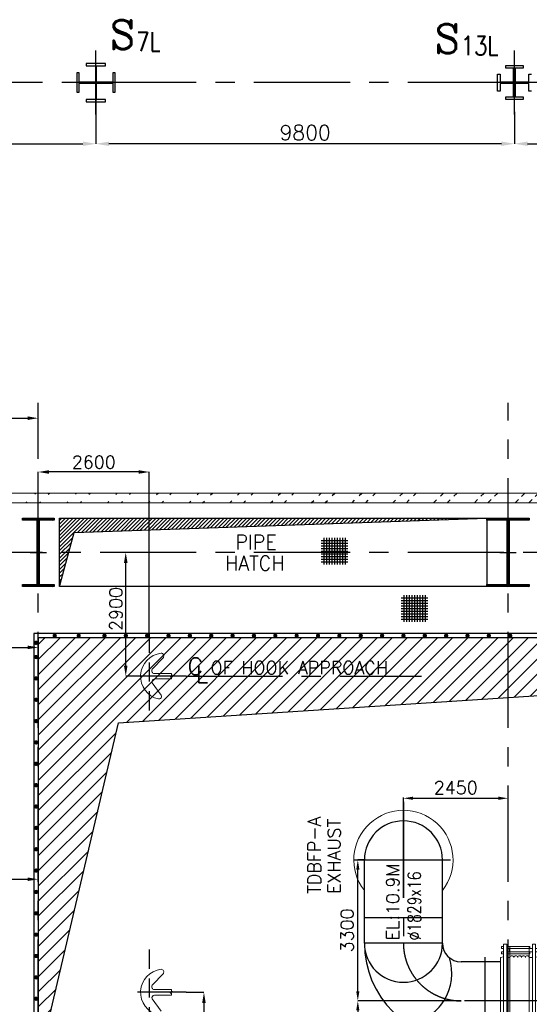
# Model space of a CAD drawing. Header units: inches. Extents: x 0 to 1544102, y 0 to 23144100.
# Tile 85 of 184: x 216901 to 228834, y 143504 to 166557. Entities that reach past the tile are written whole.
import ezdxf

# ---------------------------------------------------------------- set-up
doc = ezdxf.new("R2010")
doc.units = ezdxf.units.IN
doc.header["$LTSCALE"] = 1800
doc.header["$MEASUREMENT"] = 0
for name, pattern in [('CENTER', [2, 1.25, -0.25, 0.25, -0.25]), ('GTDASH', [12, 8, -4]), ('HIDDEN', [0.375, 0.25, -0.125])]:
    doc.linetypes.add(name, pattern=pattern)
doc.layers.get('0').update_dxf_attribs({"color": 253})
for name, color, linetype in [('1_01_STEEL_TIER1', 7, 'Continuous'), ('CEN', 2, 'CENTER'), ('CEN_1', 8, 'CENTER'), ('COL', 1, 'Continuous'), ('GRID', 251, 'CENTER'), ('OPENING', 40, 'Continuous'), ('PIPE', 5, 'Continuous'), ('STEEL', 231, 'Continuous')]:
    doc.layers.add(name, color=color, linetype=linetype)
for name, color, linetype, lineweight in [('DIM', 4, 'Continuous', 18), ('EQUIP', 8, 'Continuous', 9), ('TEXT', 3, 'Continuous', 18), ('WALL', 6, 'Continuous', 18)]:
    doc.layers.add(name, color=color, linetype=linetype, lineweight=lineweight)
doc.styles.add('C4', font='COMPLEX', dxfattribs={"width": 0.75, "height": 625})
doc.styles.add('ROMANS', font='romans.shx')
doc.styles.add('S3', font='simplex.shx', dxfattribs={"width": 0.75, "height": 320})
doc.dimstyles.new('MAIN', dxfattribs={"dimtxt": 300, "dimasz": 225, "dimexe": 20, "dimexo": 20, "dimgap": 100, "dimtad": 1, "dimdec": 0, "dimzin": 0, "dimdsep": 46, "dimtxsty": 'ROMANS', "dimcen": 0.09, "dimclrd": 256, "dimclre": 9, "dimclrt": 256, "dimadec": 0, "dimazin": 0, "dimtfac": 1, "dimtdec": 0, "dimtofl": 0, "dimtmove": 0, "dimatfit": 3, "dimfxl": 0.18, "dimtolj": 1, "dimtzin": 0, "dimarcsym": 0})
doc.dimstyles.new('STANDARD1', dxfattribs={"dimtxt": 300, "dimasz": 250, "dimexe": 0, "dimexo": 0, "dimgap": 80, "dimtad": 1, "dimdec": 0, "dimzin": 0, "dimdsep": 46, "dimtxsty": 'ROMANS', "dimcen": 0, "dimclrd": 4, "dimclre": 4, "dimclrt": 4, "dimadec": 0, "dimazin": 0, "dimtfac": 0.09, "dimtdec": 0, "dimtix": 1, "dimtofl": 0, "dimtmove": 0, "dimatfit": 3, "dimfxl": 1, "dimtolj": 1, "dimtzin": 0, "dimarcsym": 0})
doc.dimstyles.new('USER175', dxfattribs={"dimscale": 175, "dimtxt": 2, "dimasz": 1.75, "dimexe": 0, "dimexo": 0, "dimgap": 0.5, "dimtad": 1, "dimdec": 0, "dimzin": 0, "dimdsep": 46, "dimtxsty": 'ROMANS', "dimcen": 0, "dimclrd": 4, "dimclre": 4, "dimclrt": 4, "dimadec": 0, "dimazin": 0, "dimtfac": 0.09, "dimtdec": 0, "dimtix": 1, "dimtofl": 0, "dimtmove": 0, "dimatfit": 3, "dimfxl": 1, "dimtolj": 1, "dimtzin": 0, "dimarcsym": 0})

# ---------------------------------------------------------------- blocks, each defined once
blk = doc.blocks.new('C-ROW COLUMN')
at = {"layer": 'COL'}
h = blk.add_hatch(dxfattribs=at)
h.set_pattern_fill('ANSI31', color=256, scale=200, style=0)
h.set_pattern_definition([(45, (-1315.907, -6.545), (-17.6776695, 17.6776695), [])])
h.paths.add_polyline_path([(77950, 120865), (76960, 120865), (76960, 120820), (77950, 120820)])
h.paths.add_polyline_path([(77478, 120820), (77433, 120820), (77433, 119310), (77478, 119310)])
h.paths.add_polyline_path([(77950, 119310), (76960, 119310), (76960, 119265), (77950, 119265)])
at = {"layer": 'CEN'}
for p, q in [((77455, 119265), (77455, 120865)), ((77264, 120065), (77647, 120065))]:
    blk.add_line(p, q, dxfattribs=at)
at = {"layer": 'COL'}
for points in [[(76960, 120865), (77950, 120865), (77950, 120820), (76960, 120820)], [(77433, 120820), (77478, 120820), (77478, 119310), (77433, 119310)], [(76960, 119310), (77950, 119310), (77950, 119265), (76960, 119265)]]:
    blk.add_lwpolyline(points, close=True, dxfattribs=at)
blk = doc.blocks.new('*D846')
at = {"layer": 'DIM', "color": 4, "lineweight": -2, "transparency": 16777216}
for p, q in [((-1100, 6979), (-1100, 7079)), ((150, 7079), (-850, 7079)), ((400, 6979), (400, 7079))]:
    blk.add_line(p, q, dxfattribs=at)
at = {"layer": 'DIM', "color": 4, "transparency": 16777216}
for points in [[(-850, 7121), (-850, 7037), (-1100, 7079)], [(150, 7121), (150, 7037), (400, 7079)]]:
    blk.add_solid(points, dxfattribs=at)
at = {"layer": 'DIM', "color": 4, "transparency": 16777216, "insert": (-350, 7309), "char_height": 300, "attachment_point": 5, "style": 'ROMANS'}
blk.add_mtext('\\A1;1500', dxfattribs=at)
blk = doc.blocks.new('*D847')
at = {"layer": 'DIM', "color": 4, "lineweight": -2, "transparency": 16777216}
for p, q in [((400, 1730), (400, 1982)), ((650, 1982), (4150, 1982)), ((4400, 1730), (4400, 1982))]:
    blk.add_line(p, q, dxfattribs=at)
at = {"layer": 'DIM', "color": 4, "transparency": 16777216}
for points in [[(650, 2024), (650, 1940), (400, 1982)], [(4150, 2024), (4150, 1940), (4400, 1982)]]:
    blk.add_solid(points, dxfattribs=at)
at = {"layer": 'DIM', "color": 4, "transparency": 16777216, "insert": (2400, 2212), "char_height": 300, "attachment_point": 5, "style": 'ROMANS'}
blk.add_mtext('\\A1;4000', dxfattribs=at)
blk = doc.blocks.new('*D845')
at = {"layer": 'DIM', "color": 4, "lineweight": -2, "transparency": 16777216}
for p, q in [((4400, 1330), (4400, 1982)), ((4650, 1982), (8800, 1982)), ((9050, 1446), (9050, 1982))]:
    blk.add_line(p, q, dxfattribs=at)
at = {"layer": 'DIM', "color": 4, "transparency": 16777216}
for points in [[(4650, 2024), (4650, 1940), (4400, 1982)], [(8800, 2024), (8800, 1940), (9050, 1982)]]:
    blk.add_solid(points, dxfattribs=at)
at = {"layer": 'DIM', "color": 4, "transparency": 16777216, "insert": (6725, 2212), "char_height": 300, "attachment_point": 5, "style": 'ROMANS'}
blk.add_mtext('\\A1;4650', dxfattribs=at)
blk = doc.blocks.new('*D318')
at = {"layer": 'DIM', "color": 4, "lineweight": -2, "transparency": 16777216}
for p, q in [((233586, 164802), (233586, 163652)), ((228486, 164402), (228486, 163652)), ((228792, 163652), (233280, 163652))]:
    blk.add_line(p, q, dxfattribs=at)
at = {"layer": 'DIM', "color": 4, "transparency": 16777216}
for points in [[(228792, 163703), (228792, 163601), (228486, 163652)], [(233280, 163703), (233280, 163601), (233586, 163652)]]:
    blk.add_solid(points, dxfattribs=at)
at = {"layer": 'DIM', "color": 4, "transparency": 16777216, "insert": (231036, 163914), "char_height": 350, "attachment_point": 5, "style": 'ROMANS'}
blk.add_mtext('\\A1;5100', dxfattribs=at)
blk = doc.blocks.new('*D319')
at = {"layer": 'DIM', "color": 4, "lineweight": -2, "transparency": 16777216}
for p, q in [((218686, 165170), (218686, 163652)), ((228486, 164402), (228486, 163652)), ((228180, 163652), (218992, 163652))]:
    blk.add_line(p, q, dxfattribs=at)
at = {"layer": 'DIM', "color": 4, "transparency": 16777216}
for points in [[(218992, 163703), (218992, 163601), (218686, 163652)], [(228180, 163703), (228180, 163601), (228486, 163652)]]:
    blk.add_solid(points, dxfattribs=at)
at = {"layer": 'DIM', "color": 4, "transparency": 16777216, "insert": (223586, 163914), "char_height": 350, "attachment_point": 5, "style": 'ROMANS'}
blk.add_mtext('\\A1;9800', dxfattribs=at)
blk = doc.blocks.new('*D320')
at = {"layer": 'DIM', "color": 4, "lineweight": -2, "transparency": 16777216}
for p, q in [((218686, 165170), (218686, 163652)), ((206686, 164229), (206686, 163652)), ((206992, 163652), (218380, 163652))]:
    blk.add_line(p, q, dxfattribs=at)
at = {"layer": 'DIM', "color": 4, "transparency": 16777216}
for points in [[(206992, 163703), (206992, 163601), (206686, 163652)], [(218380, 163703), (218380, 163601), (218686, 163652)]]:
    blk.add_solid(points, dxfattribs=at)
at = {"layer": 'DIM', "color": 4, "transparency": 16777216, "insert": (212686, 163914), "char_height": 350, "attachment_point": 5, "style": 'ROMANS'}
blk.add_mtext('\\A1;12000', dxfattribs=at)
blk = doc.blocks.new('*D482')
at = {"layer": 'DIM', "color": 4, "lineweight": -2, "transparency": 16777216}
for p, q in [((108914, 98028), (108642, 98028)), ((108642, 95378), (108642, 97778)), ((108914, 95128), (108642, 95128))]:
    blk.add_line(p, q, dxfattribs=at)
at = {"layer": 'DIM', "color": 4, "transparency": 16777216}
for points in [[(108600, 97778), (108684, 97778), (108642, 98028)], [(108600, 95378), (108684, 95378), (108642, 95128)]]:
    blk.add_solid(points, dxfattribs=at)
at = {"layer": 'DIM', "color": 4, "transparency": 16777216, "insert": (108412, 96703), "char_height": 300, "attachment_point": 5, "rotation": 90, "style": 'ROMANS'}
blk.add_mtext('\\A1;2900', dxfattribs=at)
blk = doc.blocks.new('*D483')
at = {"layer": 'DIM', "color": 4, "lineweight": -2, "transparency": 16777216}
for p, q in [((106594, 99358), (106594, 99910)), ((108944, 99910), (106844, 99910)), ((109194, 96128), (109194, 99910))]:
    blk.add_line(p, q, dxfattribs=at)
at = {"layer": 'DIM', "color": 4, "transparency": 16777216}
for points in [[(106844, 99952), (106844, 99869), (106594, 99910)], [(108944, 99952), (108944, 99869), (109194, 99910)]]:
    blk.add_solid(points, dxfattribs=at)
at = {"layer": 'DIM', "color": 4, "transparency": 16777216, "insert": (107894, 100140), "char_height": 300, "attachment_point": 5, "style": 'ROMANS'}
blk.add_mtext('\\A1;2600', dxfattribs=at)
blk = doc.blocks.new('*D484')
at = {"layer": 'DIM', "color": 4, "lineweight": -2, "transparency": 16777216}
for p, q in [((110059, 87728), (110473, 87728)), ((110473, 87478), (110473, 85278)), ((110059, 85028), (110473, 85028))]:
    blk.add_line(p, q, dxfattribs=at)
at = {"layer": 'DIM', "color": 4, "transparency": 16777216}
for points in [[(110432, 87478), (110515, 87478), (110473, 87728)], [(110432, 85278), (110515, 85278), (110473, 85028)]]:
    blk.add_solid(points, dxfattribs=at)
at = {"layer": 'DIM', "color": 4, "transparency": 16777216, "insert": (110243, 86762), "char_height": 300, "attachment_point": 5, "rotation": 90, "style": 'ROMANS'}
blk.add_mtext('\\A1;2700', dxfattribs=at)
blk = doc.blocks.new('A$C488D3A92')
at = {"layer": 'DIM', "color": 1}
for p, q in [((-1075, 1225), (-1075, 1275)), ((-1075, 1275), (-1025, 1275)), ((-1075, 1225), (-1025, 1225)), ((-1025, 0), (-1025, 1325)), ((-1025, 1325), (-950, 1325)), ((-950, 0), (-950, 1325)), ((-950, 1275), (-360, 1275)), ((-950, 1225), (-360, 1225)), ((-725, 0), (-725, 1225)), ((-375, 0), (-375, 1225)), ((-360, 1225), (-360, 1275)), ((-1100, 1013), (-1025, 1032)), ((-1100, 0), (-1100, 1013)), ((-1075, 1100), (-1075, 1150)), ((-1075, 1150), (-1025, 1150)), ((-1075, 1100), (-1025, 1100)), ((-950, 1150), (-725, 1150)), ((-950, 1100), (-725, 1100)), ((-950, 1013), (-725, 1013)), ((-875, 0), (-875, 1013)), ((-375, 1013), (-50, 1013)), ((-125, 150), (-125, 1013)), ((-50, 0), (-50, 1150)), ((-50, 1150), (25, 1150)), ((25, 0), (25, 1150)), ((100, 1013), (25, 1032)), ((100, 0), (100, 1013)), ((-1100, 0), (-1100, -1013)), ((-1025, 0), (-1025, -1325)), ((-950, 0), (-950, -1325)), ((-875, 0), (-875, -1013)), ((-725, 150), (-50, 150)), ((-725, 0), (-725, -1225)), ((-375, 0), (-375, -1225)), ((-50, 0), (-50, -1150)), ((25, 0), (25, -1150)), ((100, 0), (100, -1013)), ((-725, -150), (-50, -150)), ((-125, -150), (-125, -1013)), ((-1100, -1013), (-1025, -1032)), ((-1075, -1100), (-1075, -1150)), ((-1075, -1100), (-1025, -1100)), ((-1075, -1150), (-1025, -1150)), ((-950, -1013), (-725, -1013)), ((-950, -1100), (-725, -1100)), ((-950, -1150), (-725, -1150)), ((-375, -1013), (-50, -1013)), ((-50, -1150), (25, -1150)), ((100, -1013), (25, -1032)), ((-1075, -1225), (-1075, -1275)), ((-1075, -1225), (-1025, -1225)), ((-1075, -1275), (-1025, -1275)), ((-1025, -1325), (-950, -1325)), ((-950, -1225), (-360, -1225)), ((-950, -1275), (-360, -1275)), ((-360, -1225), (-360, -1275))]:
    blk.add_line(p, q, dxfattribs=at)
at = {"layer": 'DIM', "color": 2}
blk.add_line((-1100, 0), (100, 0), dxfattribs=at)
at = {"layer": 'DIM', "color": 1}
for radius in [100, 50]:
    blk.add_circle((-550, 0), radius, dxfattribs=at)
blk = doc.blocks.new('A$C75F90098')
at = {"layer": 'CEN'}
for p, q in [((0, 947), (0, 33)), ((1645, 490), (-1120, 490))]:
    blk.add_line(p, q, dxfattribs=at)
at = {"layer": 'TEXT', "color": 1}
for p, q in [((1172, 990), (1251, 990)), ((1172, 990), (1172, 190)), ((1438, 990), (1251, 990)), ((1438, 190), (1438, 990)), ((-1120, 640), (-1120, 340)), ((-915, 640), (-1120, 640)), ((1045, 650), (1172, 650)), ((1499, 650), (1438, 650)), ((-915, 340), (-1120, 340)), ((1045, 330), (1172, 330)), ((1503, 334), (1438, 334)), ((1172, 190), (1231, 190)), ((1231, 190), (1438, 190))]:
    blk.add_line(p, q, dxfattribs=at)
at = {"layer": 'TEXT', "color": 1, "flags": 128}
for points in [[(1251, 1244), (1105, 1244), (1095, 1241), (1088, 1234), (1085, 1224), (1088, 1214), (1095, 1207), (1105, 1204), (1251, 1204)], [(1251, 1244), (1266, 1244)], [(1251, 1204), (1266, 1204)], [(1266, 1244), (1505, 1244), (1515, 1241), (1522, 1234), (1525, 1224), (1522, 1214), (1515, 1207), (1505, 1204), (1266, 1204)], [(1272, 990), (1272, 1204)], [(1338, 990), (1338, 1204)], [(-397, 947), (-915, 947), (-54, 515), (-55, 513), (-60, 490), (-55, 467), (-54, 465), (-915, 33), (914, 33), (171, 410), (900, 410)], [(900, 570), (171, 570), (914, 947), (-397, 947)], [(1045, 223), (1045, 757), (927, 757), (927, 223), (1045, 223)], [(-53, 515), (-53, 515), (-54, 515)], [(-54, 465), (-53, 465), (-53, 465)], [(13, 515), (11, 515), (6, 515), (0, 515), (-6, 515), (-11, 515), (-16, 515), (-22, 515), (-23, 515), (-27, 515), (-31, 515), (-35, 515), (-40, 515), (-42, 515), (-43, 515), (-46, 515), (-47, 515), (-48, 515), (-50, 515), (-52, 515)], [(-52, 465), (-50, 465), (-48, 465), (-47, 465), (-46, 465), (-43, 465), (-42, 465), (-40, 465), (-35, 465), (-31, 465), (-27, 465), (-23, 465), (-22, 465), (-16, 465), (-11, 465), (-6, 465), (0, 465), (6, 465), (11, 465), (13, 465)], [(171, 570), (164, 567), (160, 566), (151, 562), (135, 556), (130, 555), (117, 550), (100, 544), (86, 540), (77, 537), (73, 536), (60, 532), (50, 530), (40, 528), (31, 526), (23, 525), (15, 524), (13, 524), (13, 456), (15, 456), (23, 455), (31, 454), (40, 452), (50, 450), (60, 448), (73, 444), (77, 443), (86, 440), (100, 436), (117, 430), (130, 425), (135, 424), (151, 418), (160, 414), (164, 413), (171, 410)], [(927, 330), (900, 330), (900, 650), (927, 650)], [(1499, 650), (1503, 646)], [(1503, 646), (1499, 650)], [(1504, 646), (1517, 635), (1519, 634), (1538, 619), (1545, 615), (1565, 599), (1589, 590), (1598, 584), (1632, 577), (1645, 579)], [(1578, 594), (1565, 599), (1545, 615), (1538, 619), (1519, 634), (1517, 635), (1504, 646)], [(1645, 401), (1645, 579), (1645, 401), (1632, 403), (1598, 396), (1589, 390), (1565, 381), (1545, 365), (1538, 361), (1519, 346), (1517, 345), (1504, 334)], [(1578, 386), (1589, 390), (1598, 396), (1632, 403), (1645, 401), (1645, 579), (1632, 577), (1598, 584), (1589, 590), (1578, 594)], [(1503, 334), (1499, 330)], [(1499, 330), (1503, 334)], [(1504, 334), (1517, 345), (1519, 346), (1538, 361), (1545, 365), (1565, 381), (1578, 386)]]:
    blk.add_lwpolyline(points, dxfattribs=at)
at = {"layer": 'TEXT', "color": 1, "linetype": 'GTDASH', "flags": 128}
for points in [[(1344, 1204), (1105, 1204), (1115, 1207), (1122, 1214), (1125, 1224), (1122, 1234), (1115, 1241), (1105, 1244), (1505, 1244), (1495, 1241), (1488, 1234), (1485, 1224), (1488, 1214), (1495, 1207), (1505, 1204), (1344, 1204)], [(1272, 1204), (1272, 1224), (1338, 1224), (1338, 1204)], [(1338, 1224), (1272, 1224)], [(1438, 990), (1172, 990)], [(1338, 990), (1338, 898), (1272, 898), (1272, 990)], [(1045, 757), (1045, 223), (927, 223), (927, 757), (1045, 757)], [(1338, 898), (1272, 898)], [(-54, 515), (-53, 515), (-53, 515)], [(-53, 465), (-53, 465), (-54, 465)], [(-52, 515), (-50, 515), (-48, 515), (-47, 515), (-46, 515), (-43, 515), (-42, 515), (-40, 515), (-35, 515), (-31, 515), (-27, 515), (-23, 515), (-22, 515), (-16, 515), (-11, 515), (-6, 515), (0, 515), (6, 515), (11, 515), (13, 515), (13, 524)], [(13, 515), (13, 465), (11, 465), (6, 465), (0, 465), (-6, 465), (-11, 465), (-16, 465), (-22, 465), (-23, 465), (-27, 465), (-31, 465), (-35, 465), (-40, 465), (-42, 465), (-43, 465), (-46, 465), (-47, 465), (-48, 465), (-50, 465), (-52, 465)], [(13, 465), (13, 456), (13, 524), (15, 524), (23, 525), (31, 526), (40, 528), (50, 530), (60, 532), (73, 536), (77, 537), (86, 540), (100, 544), (117, 550), (130, 555), (135, 556), (151, 562), (160, 566), (164, 567), (171, 570)], [(900, 650), (900, 330)], [(900, 570), (900, 410)], [(900, 410), (900, 570)], [(927, 330), (927, 650)], [(927, 650), (927, 330)], [(1045, 650), (1045, 330)], [(1045, 330), (1045, 650)], [(1645, 401), (1645, 579)], [(171, 410), (164, 413), (160, 414), (151, 418), (135, 424), (130, 425), (117, 430), (100, 436), (86, 440), (77, 443), (73, 444), (60, 448), (50, 450), (40, 452), (31, 454), (23, 455), (15, 456), (13, 456)], [(1172, 190), (1438, 190)]]:
    blk.add_lwpolyline(points, dxfattribs=at)
at = {"layer": 'TEXT', "color": 1, "flags": 128}
blk.add_lwpolyline([(-915, 33), (914, 33), (914, 947), (-915, 947)], close=True, dxfattribs=at)
blk = doc.blocks.new('A$C57677B11')
at = {"layer": 'DIM', "color": 1}
for p, q in [((-875, 1225), (-875, 1275)), ((-875, 1275), (-825, 1275)), ((-875, 1225), (-825, 1225)), ((-825, 1325), (-750, 1325)), ((-825, 0), (-825, 1325)), ((-750, 0), (-750, 1325)), ((-750, 1275), (-210, 1275)), ((-750, 1225), (-150, 1225)), ((-685, 1150), (-685, 1225)), ((-675, 1013), (-675, 1275)), ((-225, 1013), (-225, 1275)), ((-210, 1225), (-210, 1275)), ((-150, 1325), (-75, 1325)), ((-150, 0), (-150, 1325)), ((-75, 0), (-75, 1325)), ((-75, 1225), (-25, 1225)), ((-25, 1150), (-25, 1225)), ((-900, 1013), (-825, 1032)), ((-900, 0), (-900, 1013)), ((-875, 1100), (-875, 1150)), ((-875, 1150), (-825, 1150)), ((-875, 1100), (-825, 1100)), ((-750, 1150), (-150, 1150)), ((-750, 1100), (-210, 1100)), ((-750, 1013), (-675, 1013)), ((-675, 0), (-675, 1013)), ((-225, 1013), (-150, 1013)), ((-225, 0), (-225, 1013)), ((-210, 1100), (-210, 1150)), ((-75, 1150), (-25, 1150)), ((0, 1013), (-75, 1032)), ((0, 0), (0, 1013)), ((-900, 0), (-900, -1013)), ((-825, 0), (-825, -1325)), ((-750, 0), (-750, -1325)), ((-675, 0), (-675, -1013)), ((-225, 0), (-225, -1013)), ((-150, 0), (-150, -1325)), ((-75, 0), (-75, -1325)), ((0, 0), (0, -1013)), ((-900, -1013), (-825, -1032)), ((-875, -1100), (-875, -1150)), ((-875, -1100), (-825, -1100)), ((-875, -1150), (-825, -1150)), ((-750, -1013), (-675, -1013)), ((-750, -1100), (-210, -1100)), ((-750, -1150), (-150, -1150)), ((-685, -1150), (-685, -1225)), ((-675, -1013), (-675, -1275)), ((-225, -1013), (-150, -1013)), ((-225, -1013), (-225, -1275)), ((-210, -1100), (-210, -1150)), ((0, -1013), (-75, -1032)), ((-75, -1150), (-25, -1150)), ((-25, -1150), (-25, -1225)), ((-875, -1225), (-875, -1275)), ((-875, -1225), (-825, -1225)), ((-875, -1275), (-825, -1275)), ((-825, -1325), (-750, -1325)), ((-750, -1225), (-150, -1225)), ((-750, -1275), (-210, -1275)), ((-210, -1225), (-210, -1275)), ((-150, -1325), (-75, -1325)), ((-75, -1225), (-25, -1225))]:
    blk.add_line(p, q, dxfattribs=at)
at = {"layer": 'DIM', "color": 2}
blk.add_line((-900, 0), (0, 0), dxfattribs=at)
at = {"layer": 'DIM', "color": 1}
for centre, start, end in [((-630, 1013), 0, 180), ((-540, 1013), 0, 180), ((-450, 1013), 0, 180), ((-360, 1013), 0, 180), ((-270, 1013), 0, 180), ((-630, -1013), 180, 0), ((-540, -1013), 180, 0), ((-450, -1013), 180, 0), ((-360, -1013), 180, 0), ((-270, -1013), 180, 0)]:
    blk.add_arc(centre, 45, start, end, dxfattribs=at)
blk = doc.blocks.new('A$C666C458F')
at = {"layer": 'CEN'}
for p, q in [((7700, 25265), (7700, 19850)), ((-7700, 23163), (-7700, 19850)), ((-8847, 21800), (-6422, 21800)), ((8847, 21800), (6422, 21800)), ((-5795, 19520), (-5795, 17480)), ((5795, 19520), (5795, 17480)), ((-4020, 18500), (-6350, 18500)), ((4020, 18500), (6350, 18500)), ((-2670, 7260), (-2670, 17150)), ((2670, 7260), (2670, 17150)), ((-2409, 11080), (-2931, 11080)), ((2409, 11080), (2931, 11080)), ((2430, 11080), (2993, 11080)), ((-1756, 8132), (-3585, 8132)), ((3584, 8132), (1755, 8132)), ((-1756, 7528), (-3585, 7528)), ((3584, 7528), (1755, 7528))]:
    blk.add_line(p, q, dxfattribs=at)
for centre, start, end in [((-6350, 19850), 180, 270), ((6350, 19850), 270, 0), ((-4020, 17150), 0, 90), ((4020, 17150), 90, 180)]:
    blk.add_arc(centre, 1350, start, end, dxfattribs=at)
at = {"layer": 'CEN_1'}
for p, q in [((-7700, 20911), (-7700, 23030)), ((-2302, 11330), (-4029, 11330)), ((2302, 11330), (4029, 11330))]:
    blk.add_line(p, q, dxfattribs=at)
at = {"layer": 'DIM', "color": 1}
for p, q in [((-3770, 11680), (-3870, 11680)), ((-3870, 11680), (-3870, 10980)), ((-3820, 11680), (-3820, 10980)), ((-3770, 11680), (-3770, 10980)), ((-3585, 11584), (-3770, 11584)), ((3584, 11584), (3770, 11584)), ((3770, 11680), (3870, 11680)), ((3770, 11680), (3770, 10980)), ((3820, 11680), (3820, 10980)), ((3870, 11680), (3870, 10980)), ((-3585, 11076), (-3770, 11076)), ((3584, 11076), (3770, 11076)), ((-3770, 10980), (-3870, 10980)), ((3770, 10980), (3870, 10980))]:
    blk.add_line(p, q, dxfattribs=at)
for centre, radius in [((-2670, 11080), 203), ((-2670, 11080), 150), ((2670, 11080), 203), ((2670, 11080), 203), ((2670, 11080), 150), ((2670, 11080), 150)]:
    blk.add_circle(centre, radius, dxfattribs=at)
for centre in [(-7700, 21800), (7700, 21800)]:
    blk.add_arc(centre, 1162, 321.8751, 218.1249, dxfattribs=at)
at = {"layer": 'PIPE'}
for p, q in [((-8614, 19850), (-8614, 21800)), ((-6785, 19850), (-6785, 21800)), ((6786, 19850), (6786, 21800)), ((8615, 19850), (8615, 21800)), ((-8614, 20450), (-6785, 20450)), ((6786, 20450), (8615, 20450)), ((-6785, 19850), (-8614, 19850)), ((8615, 19850), (6786, 19850)), ((-5430, 19415), (-6350, 19415)), ((-4530, 19415), (-4020, 19415)), ((-4020, 17586), (-4020, 19415)), ((4520, 19415), (4020, 19415)), ((4020, 17586), (4020, 19415)), ((5430, 19415), (6350, 19415)), ((-5430, 17586), (-6350, 17586)), ((-4530, 17586), (-4020, 17586)), ((4520, 17586), (4020, 17586)), ((5430, 17586), (6350, 17586)), ((-3585, 17150), (-1756, 17150)), ((-3585, 15230), (-3585, 17150)), ((-1756, 15230), (-1756, 17150)), ((3584, 17150), (1755, 17150)), ((1755, 15230), (1755, 17150)), ((3584, 15230), (3584, 17150)), ((-3585, 14130), (-3585, 15030)), ((-1756, 14130), (-1756, 15030)), ((1755, 14130), (1755, 15030)), ((3584, 14130), (3584, 15030)), ((-3585, 10314), (-3585, 12930)), ((-1756, 10314), (-1756, 12930)), ((1755, 10314), (1755, 12930)), ((3584, 10314), (3584, 12930)), ((-3585, 7260), (-3585, 9400)), ((-1756, 7260), (-1756, 9400)), ((1755, 7260), (1755, 9400)), ((3584, 7260), (3584, 9400)), ((-1756, 8400), (-3585, 8400)), ((3584, 8400), (1755, 8400)), ((-3585, 7260), (-1756, 7260)), ((3584, 7260), (1755, 7260))]:
    blk.add_line(p, q, dxfattribs=at)
for centre, radius, start, end in [((-7700, 21800), 914, 0, 180), ((7700, 21800), 914, 0, 180), ((-6350, 19850), 2264, 180, 270), ((-7700, 19850), 914, 180, 0), ((-6350, 19850), 436, 180, 270), ((6350, 19850), 436, 270, 0), ((6350, 19850), 2264, 270, 0), ((7700, 19850), 914, 180, 0), ((-7762, 19143), 1196, 278.0287, 17.9009), ((-4020, 17150), 2264, 0, 90), ((4020, 17150), 2264, 90, 180), ((7762, 19143), 1181, 160.821, 261.3566), ((-4020, 17150), 436, 0, 90), ((4020, 17150), 436, 90, 180), ((-2670, 9781), 1886, 240.9922, 299.0078), ((2670, 9781), 1886, 240.9922, 299.0078), ((-2670, 9480), 1886, 240.9922, 299.0078), ((2670, 9480), 1886, 240.9922, 299.0078)]:
    blk.add_arc(centre, radius, start, end, dxfattribs=at)
at = {"layer": 'DIM'}
for name, p in [('A$C57677B11', (-4530, 18500)), ('A$C75F90098', (2670, 9367))]:
    blk.add_blockref(name, p, dxfattribs=at)
at = {"layer": 'DIM', "xscale": -1}
for name, p in [('A$C57677B11', (4530, 18500)), ('A$C75F90098', (-2670, 9367))]:
    blk.add_blockref(name, p, dxfattribs=at)
at = {"layer": 'DIM', "rotation": 270}
for p in [(-2670, 15130), (-2670, 13030)]:
    blk.add_blockref('A$C488D3A92', p, dxfattribs=at)
at = {"layer": 'DIM', "xscale": -1, "rotation": 90}
for p in [(2670, 15130), (2670, 13030)]:
    blk.add_blockref('A$C488D3A92', p, dxfattribs=at)
at = {"layer": 'TEXT', "style": 'ROMANS', "width": 0.8}
for p in [(7560, 23360), (-7294, 19915)]:
    blk.add_text('%%C1829x16', height=300, rotation=90, dxfattribs=at).set_placement(p)
at = {"layer": 'TEXT', "style": 'ROMANS'}
for s, p in [('EXHAUST', (9772, 22055)), ('TDBFP-B ', (9295, 22055)), ('TDBFP-A ', (-9636, 21006)), ('EXHAUST', (-9171, 21006))]:
    blk.add_text(s, height=300, rotation=90, dxfattribs=at).set_placement(p)
at = {"layer": 'TEXT', "char_height": 300, "attachment_point": 6, "rotation": 90, "style": 'ROMANS'}
for insert in [(7949, 24969), (-7949, 21718)]:
    blk.add_mtext('\\A1;EL:10.9M', dxfattribs=dict(at, insert=insert))
blk = doc.blocks.new('*D350')
at = {"layer": 'DIM', "color": 9, "lineweight": -2, "transparency": 16777216}
for p, q in [((225886, 148083), (225886, 148348)), ((228336, 148083), (228336, 148348))]:
    blk.add_line(p, q, dxfattribs=at)
at = {"layer": 'DIM', "lineweight": -2, "transparency": 16777216}
blk.add_line((226111, 148328), (228111, 148328), dxfattribs=at)
at = {"layer": 'DIM', "transparency": 16777216}
for points in [[(226111, 148366), (226111, 148291), (225886, 148328)], [(228111, 148366), (228111, 148291), (228336, 148328)]]:
    blk.add_solid(points, dxfattribs=at)
at = {"layer": 'DIM', "transparency": 16777216, "insert": (227111, 148578), "char_height": 300, "attachment_point": 5, "style": 'ROMANS'}
blk.add_mtext('\\A1;2450', dxfattribs=at)
blk = doc.blocks.new('*D351')
at = {"layer": 'DIM', "color": 9, "lineweight": -2, "transparency": 16777216}
for p, q in [((227236, 143585), (224818, 143585)), ((224199, 141085), (224818, 141085))]:
    blk.add_line(p, q, dxfattribs=at)
at = {"layer": 'DIM', "lineweight": -2, "transparency": 16777216}
blk.add_line((224818, 143360), (224818, 141310), dxfattribs=at)
at = {"layer": 'DIM', "transparency": 16777216}
for points in [[(224781, 143360), (224856, 143360), (224818, 143585)], [(224781, 141310), (224856, 141310), (224818, 141085)]]:
    blk.add_solid(points, dxfattribs=at)
at = {"layer": 'DIM', "transparency": 16777216, "insert": (224568, 142813), "char_height": 300, "attachment_point": 5, "rotation": 90, "style": 'ROMANS'}
blk.add_mtext('\\A1;2500', dxfattribs=at)
blk = doc.blocks.new('*D352')
at = {"layer": 'DIM', "color": 9, "lineweight": -2, "transparency": 16777216}
for p, q in [((224972, 146885), (224818, 146885)), ((227236, 143585), (224818, 143585))]:
    blk.add_line(p, q, dxfattribs=at)
at = {"layer": 'DIM', "lineweight": -2, "transparency": 16777216}
blk.add_line((224818, 143810), (224818, 146660), dxfattribs=at)
at = {"layer": 'DIM', "transparency": 16777216}
for points in [[(224781, 146660), (224856, 146660), (224818, 146885)], [(224781, 143810), (224856, 143810), (224818, 143585)]]:
    blk.add_solid(points, dxfattribs=at)
at = {"layer": 'DIM', "transparency": 16777216, "insert": (224568, 145235), "char_height": 300, "attachment_point": 5, "rotation": 90, "style": 'ROMANS'}
blk.add_mtext('\\A1;3300', dxfattribs=at)
blk = doc.blocks.new('*D398')
at = {"layer": 'DIM', "color": 4, "lineweight": -2, "transparency": 16777216}
for p, q in [((217336, 146634), (217336, 146432)), ((214836, 145390), (214836, 146432)), ((215086, 146432), (217086, 146432))]:
    blk.add_line(p, q, dxfattribs=at)
at = {"layer": 'DIM', "color": 4, "transparency": 16777216}
for points in [[(215086, 146474), (215086, 146391), (214836, 146432)], [(217086, 146474), (217086, 146391), (217336, 146432)]]:
    blk.add_solid(points, dxfattribs=at)
at = {"layer": 'DIM', "color": 4, "transparency": 16777216, "insert": (216086, 146662), "char_height": 300, "attachment_point": 5, "style": 'ROMANS'}
blk.add_mtext('\\A1;2500', dxfattribs=at)
blk = doc.blocks.new('*D399')
at = {"layer": 'DIM', "color": 4, "lineweight": -2, "transparency": 16777216}
for p, q in [((214836, 149890), (214836, 151861)), ((215086, 151861), (217086, 151861)), ((217336, 151769), (217336, 151861))]:
    blk.add_line(p, q, dxfattribs=at)
at = {"layer": 'DIM', "color": 4, "transparency": 16777216}
for points in [[(215086, 151902), (215086, 151819), (214836, 151861)], [(217086, 151902), (217086, 151819), (217336, 151861)]]:
    blk.add_solid(points, dxfattribs=at)
at = {"layer": 'DIM', "color": 4, "transparency": 16777216, "insert": (216086, 152091), "char_height": 300, "attachment_point": 5, "style": 'ROMANS'}
blk.add_mtext('\\A1;2500', dxfattribs=at)
blk = doc.blocks.new('BOILER INTERCONNECTING PLATFORM')
at = {"layer": 'STEEL'}
h = blk.add_hatch(dxfattribs=at)
h.set_pattern_fill('ANSI37', color=256, scale=1000, style=0)
h.set_pattern_definition([(45, (-56600.44, -116471.87), (-88.38835, 88.38835), []), (135, (-56600.44, -116471.87), (-88.38835, -88.38835), [])])
h.paths.add_polyline_path([(-775.1, 3841.1), (60.5, 3841.1), (60.5, 2457.2), (-775.1, 2457.2)])
for p, q in [((-1100, 230), (-1100, 9840)), ((-1000, 230), (-1000, 9840)), ((300, 1630), (300, 9840)), ((400, 1730), (400, 9840)), ((4300, 1630), (300, 1630)), ((4400, 1730), (400, 1730)), ((4300, 230), (4300, 1630)), ((4400, 230), (4400, 1730))]:
    blk.add_line(p, q, dxfattribs=at)
for centre in [(-1049.8, 9514.3), (350.2, 9514.3), (350.2, 9514.3), (-1049.8, 9014.3), (350.2, 9014.3), (-1050, 8514.3), (350, 8514.3), (-1050, 8014.3), (350, 8014.3), (-1050, 7514.3), (350, 7514.3), (-1050, 7014.3), (350, 7014.3), (-1050, 6514.3), (350, 6514.3), (-1050, 6014.3), (350, 6014.3), (-1050, 5514.3), (350, 5514.3), (-1050, 5014.3), (350, 5014.3), (-1050, 4514.3), (350, 4514.3), (-1050, 4014.3), (350, 4014.3), (-1050, 3514.3), (350, 3514.3), (-1050, 3014.3), (350, 3014.3), (-1050, 2514.3), (350, 2514.3), (-1050, 2014.3), (350, 2014.3), (585.7, 1680), (884.8, 1680), (1285.7, 1680), (1785.7, 1680), (2285.7, 1680), (2785.7, 1680), (3285.7, 1680), (3785.7, 1680), (-1050, 1514.3), (-1050, 1014.3), (4350, 1014.3), (-1050, 514.3), (4350, 514.3)]:
    blk.add_circle(centre, 50, dxfattribs=at)
at = {"layer": 'TEXT', "color": 3, "char_height": 375, "attachment_point": 4, "rotation": 90, "style": 'ROMANS'}
for s, insert in [('BOILER INTERCONNECTING', (-2057.4, 793)), ('PLATFORM AT 8.5M', (-1499.6, 793))]:
    blk.add_mtext(s, dxfattribs=dict(at, insert=insert))
at = {"layer": 'DIM'}
for base, p1, p2, picture, middle in [((-1100, 7079.1), (400, 6979.1), (-1100, 6979.1), '*D846', (-350, 7309.1)), ((4400, 1981.8), (400, 1730), (4400, 1730), '*D847', (2400, 2211.8)), ((9050, 1981.8), (4400, 1330), (9050, 1446.2), '*D845', (6725, 2211.8))]:
    dim = blk.add_linear_dim(base=base, p1=p1, p2=p2, dimstyle='STANDARD1', dxfattribs=at)
    dim.commit()
    dim.dimension.update_dxf_attribs({"geometry": picture, "text_midpoint": middle})
blk = doc.blocks.new('TDBFP CRANE HOOK POSITIONS')
at = {"layer": 'CEN', "linetype": 'HIDDEN'}
for p, q in [((109193.8, 96127.6), (109193.8, 94127.6)), ((109193.8, 88727.6), (109193.8, 86727.6))]:
    blk.add_line(p, q, dxfattribs=at)
at = {"layer": 'CEN'}
blk.add_line((110058.5, 95127.6), (115564.1, 95127.6), dxfattribs=at)
for points in [[(110058.5, 95127.6), (108913.5, 95127.6)], [(110058.5, 87727.6), (108913.5, 87727.6)]]:
    blk.add_lwpolyline(points, dxfattribs=at)
at = {"layer": 'EQUIP'}
for points in [[(109469.2, 95667.2, 0.83665), (109409, 94595.2)], [(109522.3, 95567.6, 0.593417), (109469.2, 95667.2)], [(109261.2, 95291.4, 0.575065), (109311.3, 95191.8)], [(109316.1, 95063.4, 0.52945), (109261.4, 94972.7)], [(109409, 94595.2, 0.590638), (109473.8, 94685)], [(109469.2, 88267.2, 0.83665), (109409, 87195.2)], [(109522.3, 88167.6, 0.593417), (109469.2, 88267.2)], [(109261.2, 87891.4, 0.575065), (109311.3, 87791.8)], [(109316.1, 87663.4, 0.52945), (109261.4, 87572.7)]]:
    blk.add_lwpolyline(points, format="xyb", dxfattribs=at)
for points in [[(109522.3, 95567.6), (109261.2, 95291.4)], [(109714.1, 95191.8), (109311.3, 95191.8)], [(109716.8, 95063.4), (109316.1, 95063.4)], [(109737.8, 95149.5), (109679.9, 95110.3)], [(109679.9, 95110.3), (109716.8, 95110.3)], [(109714.1, 95191.8), (109714.1, 95149.5)], [(109714.1, 95149.5), (109737.8, 95149.5)], [(109716.8, 95110.3), (109716.8, 95063.4)], [(109473.8, 94685), (109261.4, 94972.7)], [(109522.3, 88167.6), (109261.2, 87891.4)], [(109714.1, 87791.8), (109311.3, 87791.8)], [(109716.8, 87663.4), (109316.1, 87663.4)], [(109737.8, 87749.5), (109679.9, 87710.3)], [(109679.9, 87710.3), (109716.8, 87710.3)], [(109714.1, 87791.8), (109714.1, 87749.5)], [(109714.1, 87749.5), (109737.8, 87749.5)], [(109716.8, 87710.3), (109716.8, 87663.4)], [(109473.8, 87285), (109261.4, 87572.7)]]:
    blk.add_lwpolyline(points, dxfattribs=at)
at = {"layer": 'TEXT', "style": 'ROMANS'}
for s, height, p in [('C', 400, (110091.1, 95159.3)), (' OF HOOK APPROACH', 300, (110421.9, 95177.6)), ('L', 400, (110285.8, 94970.1))]:
    blk.add_text(s, height=height, dxfattribs=at).set_placement(p)
at = {"layer": 'DIM'}
dim = blk.add_linear_dim(base=(106593.8, 99910.4), p1=(109193.8, 96127.6), p2=(106593.8, 99357.6), dimstyle='STANDARD1', dxfattribs=at)
dim.commit()
dim.dimension.update_dxf_attribs({"geometry": '*D483', "text_midpoint": (107893.8, 100140.4)})
for base, p1, p2, picture, middle in [((108642, 98027.6), (108913.5, 95127.6), (108913.5, 98027.6), '*D482', (108642, 96703.2)), ((110473.5, 85027.6), (110058.5, 87727.6), (110058.5, 85027.6), '*D484', (110473.5, 86761.6))]:
    dim = blk.add_linear_dim(base=base, p1=p1, p2=p2, angle=90, dimstyle='STANDARD1', dxfattribs=at)
    dim.commit()
    dim.dimension.update_dxf_attribs({"geometry": picture, "text_midpoint": middle, "dimtype": 160})

msp = doc.modelspace()

# ---------------------------------------------------------------- hatches: boundary and pattern name
h = msp.add_hatch()
h.set_pattern_fill('ANSI32', color=256, scale=1800, style=0)
h.set_pattern_definition([(45, (0, -1662.84), (-477.2971, 477.2971), []), (45, (318.2, -1662.84), (-477.2971, 477.2971), [])])
edge = h.paths.add_edge_path()
edge.add_line((212686.2, 155474.89), (258486.2, 155474.89))
edge.add_line((212686.2, 155244.89), (258486.2, 155244.89))
at = {"layer": 'COL'}
h = msp.add_hatch(dxfattribs=at)
h.set_pattern_fill('ANSI31', color=256, scale=200, style=0)
h.set_pattern_definition([(45, (138564.853, 34013.195), (-17.6776695, 17.6776695), [])])
h.paths.add_polyline_path([(217706.2, 154884.89), (216966.2, 154884.89), (216966.2, 154839.89), (217706.2, 154839.89)])
h.paths.add_polyline_path([(217358.7, 154839.89), (217313.7, 154839.89), (217313.7, 153329.89), (217358.7, 153329.89)])
h.paths.add_polyline_path([(217706.2, 153329.89), (216966.2, 153329.89), (216966.2, 153284.89), (217706.2, 153284.89)])
at = {"layer": 'OPENING'}
h = msp.add_hatch(dxfattribs=at)
h.set_pattern_fill('ANSI31', color=8, scale=500, style=0)
h.set_pattern_definition([(45, (-256150.27, 56057.26), (-44.194174, 44.194174), [])])
h.paths.add_polyline_path([(227836.2, 154884.89), (217836.2, 154884.89), (217836.2, 154084.89), (218050.56, 154084.89), (218174.51, 154547.5)])
h.paths.add_polyline_path([(218050.56, 154084.89), (217836.2, 154084.89), (217836.2, 153284.89)])
h = msp.add_hatch(dxfattribs=at)
h.set_pattern_fill('ANSI31', color=8, scale=2000, style=0)
h.paths.add_polyline_path([(228336.2, 152084.89), (217336.2, 152084.89), (217336.2, 142084.89), (219215.22, 150097.5), (228336.2, 150689.48)])
h.paths.add_polyline_path([(238836.2, 152084.89), (228336.2, 152084.89), (228336.2, 150689.48), (238836.33, 151370.97)])
h.paths.add_polyline_path([(249836.2, 152084.89), (238836.2, 152084.89), (238836.33, 151370.97)])

# ---------------------------------------------------------------- linework, layer by layer
at = {"layer": '1_01_STEEL_TIER1', "color": 1}
msp.add_lwpolyline([(218911.21, 164690.88), (218698.71, 164690.88), (218698.71, 165072.37), (219080.21, 165072.37), (219080.21, 164859.88), (219136.21, 164859.88), (219136.21, 165309.88), (219080.21, 165309.88), (219080.21, 165097.37), (218698.71, 165097.37), (218698.71, 165478.87), (218911.21, 165478.87), (218911.21, 165534.88), (218461.21, 165534.88), (218461.21, 165478.87), (218673.71, 165478.87), (218673.71, 165097.37), (218292.21, 165097.37), (218292.21, 165309.88), (218236.21, 165309.88), (218236.21, 164859.88), (218292.21, 164859.88), (218292.21, 165072.37), (218673.71, 165072.37), (218673.71, 164690.88), (218461.21, 164690.88), (218461.21, 164634.88), (218911.21, 164634.88)], close=True, dxfattribs=at)
msp.add_lwpolyline([(228886.21, 164884.88), (228823.21, 164884.88), (228823.21, 165064.88), (228506.21, 165064.88), (228506.21, 164747.88), (228686.21, 164747.88), (228686.21, 164684.88), (228286.21, 164684.88), (228286.21, 164747.88), (228466.21, 164747.88), (228466.21, 165064.88), (228149.21, 165064.88), (228149.21, 164884.88), (228086.21, 164884.88), (228086.21, 165284.88), (228149.21, 165284.88), (228149.21, 165104.88), (228466.21, 165104.88), (228466.21, 165421.88), (228286.21, 165421.88), (228286.21, 165484.88), (228686.21, 165484.88), (228686.21, 165421.88), (228506.21, 165421.88), (228506.21, 165104.88), (228823.21, 165104.88), (228823.21, 165284.88), (228886.21, 165284.88)], dxfattribs=at)
at = {"layer": 'CEN'}
for p, q in [((218686.2, 164334.89), (218686.2, 165834.89)), ((228486.2, 164334.89), (228486.2, 165834.89)), ((217336.2, 153284.89), (217336.2, 154884.89)), ((217144.63, 154084.89), (217527.77, 154084.89))]:
    msp.add_line(p, q, dxfattribs=at)
at = {"layer": 'COL'}
for points in [[(216966.2, 154884.89), (217706.2, 154884.89), (217706.2, 154839.89), (216966.2, 154839.89)], [(217313.7, 154839.89), (217358.7, 154839.89), (217358.7, 153329.89), (217313.7, 153329.89)], [(216966.2, 153329.89), (217706.2, 153329.89), (217706.2, 153284.89), (216966.2, 153284.89)]]:
    msp.add_lwpolyline(points, close=True, dxfattribs=at)
at = {"layer": 'GRID'}
for p, q in [((278636.2, 165084.89), (143536.2, 165084.89)), ((217336.2, 103174.13), (217336.2, 157584.89)), ((228336.2, 103174.13), (228336.2, 157584.89)), ((278636.2, 154084.89), (143536.2, 154084.89))]:
    msp.add_line(p, q, dxfattribs=at)
at = {"layer": 'OPENING'}
for points in [[(217836.2, 154884.89), (227836.2, 154884.89), (227836.2, 153284.89), (217836.2, 153284.89)], [(217236.2, 141984.89), (249936.2, 141984.89), (249936.2, 152184.89), (217236.2, 152184.89)], [(217336.2, 142084.89), (249836.2, 142084.89), (249836.2, 152084.89), (217336.2, 152084.89)]]:
    msp.add_lwpolyline(points, close=True, dxfattribs=at)
for points in [[(217836.2, 153284.89), (218174.51, 154547.5), (227836.2, 154884.89)], [(217336.2, 142084.89), (219215.22, 150097.5), (249836.2, 152084.89)]]:
    msp.add_lwpolyline(points, dxfattribs=at)
at = {"layer": 'OPENING', "const_width": 50}
for points in [[(217696.06, 152134.89, 1), (217746.06, 152134.89, 1)], [(218257.28, 152134.89, 1), (218307.28, 152134.89, 1)], [(218861.2, 152134.89, 1), (218911.2, 152134.89, 1)], [(219361.2, 152134.89, 1), (219411.2, 152134.89, 1)], [(219861.2, 152134.89, 1), (219911.2, 152134.89, 1)], [(220361.2, 152134.89, 1), (220411.2, 152134.89, 1)], [(220861.2, 152134.89, 1), (220911.2, 152134.89, 1)], [(221361.2, 152134.89, 1), (221411.2, 152134.89, 1)], [(221861.2, 152134.89, 1), (221911.2, 152134.89, 1)], [(222361.2, 152134.89, 1), (222411.2, 152134.89, 1)], [(222861.2, 152134.89, 1), (222911.2, 152134.89, 1)], [(223361.2, 152134.89, 1), (223411.2, 152134.89, 1)], [(223861.2, 152134.89, 1), (223911.2, 152134.89, 1)], [(224361.2, 152134.89, 1), (224411.2, 152134.89, 1)], [(224861.2, 152134.89, 1), (224911.2, 152134.89, 1)], [(225361.2, 152134.89, 1), (225411.2, 152134.89, 1)], [(225861.2, 152134.89, 1), (225911.2, 152134.89, 1)], [(226361.2, 152134.89, 1), (226411.2, 152134.89, 1)], [(226861.2, 152134.89, 1), (226911.2, 152134.89, 1)], [(227361.2, 152134.89, 1), (227411.2, 152134.89, 1)], [(227861.2, 152134.89, 1), (227911.2, 152134.89, 1)], [(228361.2, 152134.89, 1), (228411.2, 152134.89, 1)], [(217261.2, 151967.97, 1), (217311.2, 151967.97, 1)], [(217286.2, 151659.89, 1), (217286.2, 151609.89, 1)], [(217286.2, 151159.89, 1), (217286.2, 151109.89, 1)], [(217286.2, 150659.89, 1), (217286.2, 150609.89, 1)], [(217286.2, 150159.89, 1), (217286.2, 150109.89, 1)], [(217286.2, 149659.89, 1), (217286.2, 149609.89, 1)], [(217286.2, 149159.89, 1), (217286.2, 149109.89, 1)], [(217286.2, 148659.89, 1), (217286.2, 148609.89, 1)], [(217286.2, 148159.89, 1), (217286.2, 148109.89, 1)], [(217286.2, 147659.89, 1), (217286.2, 147609.89, 1)], [(217286.2, 147159.89, 1), (217286.2, 147109.89, 1)], [(217286.2, 146659.89, 1), (217286.2, 146609.89, 1)], [(217286.2, 146159.89, 1), (217286.2, 146109.89, 1)], [(217286.2, 145659.89, 1), (217286.2, 145609.89, 1)], [(217286.2, 145159.89, 1), (217286.2, 145109.89, 1)], [(217286.2, 144659.89, 1), (217286.2, 144609.89, 1)], [(217286.2, 144159.89, 1), (217286.2, 144109.89, 1)], [(217286.2, 143659.89, 1), (217286.2, 143609.89, 1)]]:
    msp.add_lwpolyline(points, format="xyb", close=True, dxfattribs=at)
at = {"layer": 'STEEL', "flags": 128}
for points in [[(223958.64, 154366.14), (224583.64, 154366.14)], [(223958.64, 154303.64), (224583.64, 154303.64)], [(223958.64, 154241.14), (224583.64, 154241.14)], [(224021.14, 154428.64), (224021.14, 153803.64)], [(224083.64, 154428.64), (224083.64, 153803.64)], [(224146.14, 154428.64), (224146.14, 153803.64)], [(224208.64, 154428.64), (224208.64, 153803.64)], [(224271.14, 154428.64), (224271.14, 153803.64)], [(224333.64, 154428.64), (224333.64, 153803.64)], [(224396.14, 154428.64), (224396.14, 153803.64)], [(224458.64, 154428.64), (224458.64, 153803.64)], [(224521.14, 154428.64), (224521.14, 153803.64)], [(223958.64, 154178.64), (224583.64, 154178.64)], [(223958.64, 154116.14), (224583.64, 154116.14)], [(223958.64, 154053.64), (224583.64, 154053.64)], [(223958.64, 153991.14), (224583.64, 153991.14)], [(223958.64, 153928.64), (224583.64, 153928.64)], [(223958.64, 153866.14), (224583.64, 153866.14)], [(225894.44, 153083.58), (225894.44, 152458.58)], [(225956.94, 153083.58), (225956.94, 152458.58)], [(226019.44, 153083.58), (226019.44, 152458.58)], [(226081.94, 153083.58), (226081.94, 152458.58)], [(226144.44, 153083.58), (226144.44, 152458.58)], [(226206.94, 153083.58), (226206.94, 152458.58)], [(226269.44, 153083.58), (226269.44, 152458.58)], [(226331.94, 153083.58), (226331.94, 152458.58)], [(226394.44, 153083.58), (226394.44, 152458.58)], [(225831.94, 153021.08), (226456.94, 153021.08)], [(225831.94, 152958.58), (226456.94, 152958.58)], [(225831.94, 152896.08), (226456.94, 152896.08)], [(225831.94, 152833.58), (226456.94, 152833.58)], [(225831.94, 152771.08), (226456.94, 152771.08)], [(225831.94, 152708.58), (226456.94, 152708.58)], [(225831.94, 152646.08), (226456.94, 152646.08)], [(225831.94, 152583.58), (226456.94, 152583.58)], [(225831.94, 152521.08), (226456.94, 152521.08)]]:
    msp.add_lwpolyline(points, dxfattribs=at)
at = {"layer": 'WALL'}
for p, q in [((212686.2, 155474.89), (258486.2, 155474.89)), ((212686.2, 155244.89), (258486.2, 155244.89))]:
    msp.add_line(p, q, dxfattribs=at)

# ---------------------------------------------------------------- block references
for name, p in [('BOILER INTERCONNECTING PLATFORM', (208286.2, 155244.89)), ('TDBFP CRANE HOOK POSITIONS', (110742.45, 56057.26)), ('C-ROW COLUMN', (150880.76, 34019.74)), ('A$C666C458F', (233586.2, 125084.89))]:
    msp.add_blockref(name, p)

# ---------------------------------------------------------------- texts
at = {"layer": 'TEXT', "style": 'C4', "text_generation_flag": 6}
for p in [(219017.38, 165869.95), (226622.24, 165775.68)]:
    msp.add_text('S', height=675, rotation=180, dxfattribs=at).set_placement(p)
at = {"layer": 'TEXT', "style": 'S3', "width": 0.8}
for s, p in [('7L', (219629.4, 165817.41)), ('13L', (227234.25, 165723.14))]:
    msp.add_text(s, height=450, dxfattribs=at).set_placement(p)
at = {"layer": 'TEXT', "color": 3, "style": 'ROMANS', "width": 0.936038}
for s, p in [(' PIPE', (221724.65, 154149.57, -1000)), ('HATCH', (221710.99, 153657.92))]:
    msp.add_text(s, height=350, dxfattribs=at).set_placement(p)

# ---------------------------------------------------------------- dimensions: what is measured, and where the dimension line sits
at = {"layer": 'DIM'}
for base, p1, p2, dimstyle, picture, middle in [((218686.2, 163651.82), (206686.2, 164229.27), (218686.2, 165170.44), 'USER175', '*D320', (212686.2, 163914.32)), ((233586.2, 163651.82), (228486.2, 164401.82), (233586.2, 164801.82), 'USER175', '*D318', (231036.2, 163914.32)), ((217336.2, 151860.77), (214836.2, 149889.73), (217336.2, 151769.31), 'STANDARD1', '*D399', (216086.2, 152090.77)), ((228336.2, 148328.15), (225886.2, 148062.72), (228336.2, 148062.72), 'MAIN', '*D350', (227111.2, 148578.15)), ((217336.2, 146432.27), (214836.2, 145389.73), (217336.2, 146634.16), 'STANDARD1', '*D398', (216086.2, 146662.27))]:
    dim = msp.add_linear_dim(base=base, p1=p1, p2=p2, dimstyle=dimstyle, dxfattribs=at)
    dim.commit()
    dim.dimension.update_dxf_attribs({"geometry": picture, "text_midpoint": middle})
dim = msp.add_linear_dim(base=(218686.2, 163651.82), p1=(228486.2, 164401.82), p2=(218686.2, 165170.44), angle=180, dimstyle='USER175', dxfattribs=at)
dim.commit()
dim.dimension.update_dxf_attribs({"geometry": '*D319', "text_midpoint": (223586.2, 163914.32)})
dim = msp.add_linear_dim(base=(224818.4, 146884.89), p1=(227236.2, 143584.89), p2=(224971.7, 146884.89), angle=270, dimstyle='MAIN', override={"dimexe": 0, "dimexo": 0}, dxfattribs=at)
dim.commit()
dim.dimension.update_dxf_attribs({"geometry": '*D352', "text_midpoint": (224568.4, 145234.89)})
dim = msp.add_linear_dim(base=(224818.4, 141084.89), p1=(227236.2, 143584.89), p2=(224198.53, 141084.89), angle=90, dimstyle='MAIN', override={"dimexe": 0, "dimexo": 0}, dxfattribs=at)
dim.commit()
dim.dimension.update_dxf_attribs({"geometry": '*D351', "text_midpoint": (224818.4, 142813.24), "dimtype": 160})

doc.saveas('drawing.dxf')
